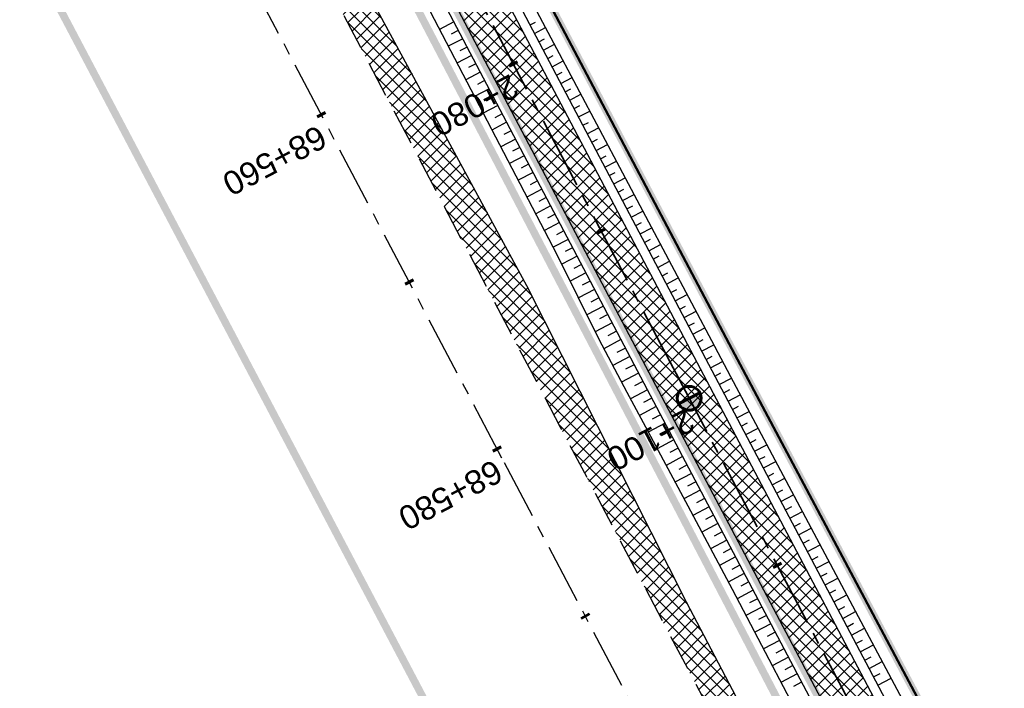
# Model space of a CAD drawing. Header units: metres. Extents: x 7529682 to 7533751, y 5721195 to 5727842.
# Tile 91 of 179: x 7530661 to 7530713, y 5725928 to 5725963. Entities that reach past the tile are written whole.
import ezdxf

# ---------------------------------------------------------------- set-up
doc = ezdxf.new("R2010")
doc.units = ezdxf.units.M
for name, pattern in [('817-dzialki-09-05-04$0$HIDDEN', [0.375, 0.25, -0.125]), ('ACAD_ISO05W100', [33, 24, -3, 0, -3, 0, -3]), ('CENTER', [50.8, 31.75, -6.35, 6.35, -6.35]), ('CENTER2', [28.575, 19.05, -3.175, 3.175, -3.175]), ('HIDDEN', [9.525, 6.35, -3.175])]:
    doc.linetypes.add(name, pattern=pattern)
for name, color, linetype in [('C-DROGI-SYTUACJA', 7, 'Continuous'), ('C-DROGI-SYTUACJA-ETYKIETY', 7, 'Continuous'), ('D-hatch-pobocza', 131, 'Continuous'), ('D-pobocza', 60, 'Continuous'), ('D-rowy', 160, 'Continuous'), ('D-skarpa', 2, 'Continuous'), ('D-skarpa-kreskowanie', 2, 'Continuous')]:
    doc.layers.add(name, color=color, linetype=linetype)
for name, color, linetype, lineweight, true_color in [('D-ewidencja-numery', 7, 'Continuous', 50, 0x40ff00), ('D-hatch-ciag-pieszo-rowerowy', 7, 'Continuous', 13, 0xff9f80), ('D-LR-etap-III', 7, '817-dzialki-09-05-04$0$HIDDEN', 50, 0x00008f)]:
    doc.layers.add(name, color=color, linetype=linetype, lineweight=lineweight, true_color=true_color)
for name, color, linetype, lineweight in [('D-krawędzie', 3, 'Continuous', 30), ('D-obrzeża', 2, 'Continuous', 30), ('D-oś', 10, 'CENTER', 30), ('D-pas-drogowy', 7, 'ACAD_ISO05W100', 50)]:
    doc.layers.add(name, color=color, linetype=linetype, lineweight=lineweight)
doc.layers.add('poprzeczki', color=7, linetype='Continuous', true_color=0x0000c7)
doc.styles.get("Standard").update_dxf_attribs({"font": 'arial.ttf'})
pattern_1 = [(45, (0, 0), (-0.33675960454, 0.33675960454), []), (135, (0, 0), (-0.33675960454, -0.33675960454), [])]

# ---------------------------------------------------------------- blocks, each defined once
blk = doc.blocks.new('AeccTickLine')
at = {"color": 0, "linetype": 'ByBlock', "lineweight": -2}
blk.add_line((0, 1), (0, -1), dxfattribs=at)
blk = doc.blocks.new('kilometraz')
at = {"linetype": 'ByBlock', "lineweight": -2}
blk.add_hatch(color=0, dxfattribs=at).paths.add_polyline_path([(0, -0.28125, 0.41421356), (0.28125, 0, 0.41421356), (0, 0.28125)])
at = {"color": 0, "linetype": 'ByBlock', "lineweight": -2}
blk.add_line((0, 0.28125), (0, -0.28125), dxfattribs=at)
blk.add_circle((0, 0), 0.28125, dxfattribs=at)

msp = doc.modelspace()

# ---------------------------------------------------------------- hatches: boundary and pattern name
at = {"layer": 'D-hatch-ciag-pieszo-rowerowy'}
h = msp.add_hatch(dxfattribs=at)
h.set_pattern_fill('ANSI37', color=256, scale=0.15, style=0)
h.set_pattern_definition(pattern_1)
h.paths.add_polyline_path([(7530664.91, 5726005.014, 0.00515), (7530662.075, 5726010.504), (7530653.608, 5726026.493, -0.00515), (7530650.772, 5726031.983), (7530649.253, 5726035.002), (7530648.136, 5726034.44), (7530649.656, 5726031.421, 0.00515), (7530652.491, 5726025.931), (7530660.958, 5726009.942, -0.00515), (7530663.794, 5726004.452), (7530666.938, 5725998.206), (7530691.541, 5725951.45), (7530692.657, 5725952.013), (7530668.046, 5725998.784)])
h.paths.add_polyline_path([(7530663.794, 5726004.452, 0.00515), (7530660.958, 5726009.942), (7530652.491, 5726025.931, -0.00515), (7530649.656, 5726031.421), (7530648.136, 5726034.44), (7530647.02, 5726033.878), (7530648.54, 5726030.859, 0.00515), (7530651.375, 5726025.369), (7530659.842, 5726009.38, -0.00515), (7530662.677, 5726003.89), (7530665.83, 5725997.628), (7530690.425, 5725950.887), (7530691.541, 5725951.45), (7530666.938, 5725998.206)])
h = msp.add_hatch(dxfattribs=at)
h.set_pattern_fill('ANSI37', color=256, scale=0.15, style=0)
h.set_pattern_definition(pattern_1)
h.paths.add_polyline_path([(7530714.412, 5725910.765), (7530696.206, 5725945.269), (7530692.657, 5725952.013), (7530691.541, 5725951.45), (7530695.1, 5725944.687), (7530713.306, 5725910.181), (7530731.225, 5725876.244), (7530749.941, 5725840.801), (7530759.629, 5725822.461), (7530760.738, 5725823.038), (7530751.046, 5725841.385), (7530732.331, 5725876.827)])
h.paths.add_polyline_path([(7530713.306, 5725910.181), (7530695.1, 5725944.687), (7530691.541, 5725951.45), (7530690.425, 5725950.887), (7530693.994, 5725944.104), (7530712.201, 5725909.598), (7530730.12, 5725875.66), (7530748.836, 5725840.217), (7530758.52, 5725821.884), (7530759.629, 5725822.461), (7530749.941, 5725840.801), (7530731.225, 5725876.244)])
at = {"layer": 'D-hatch-pobocza'}
h = msp.add_hatch(dxfattribs=at)
h.set_pattern_fill('ANSI37', color=256, scale=0.15, style=0)
h.set_pattern_definition(pattern_1)
h.paths.add_polyline_path([(7530720.98, 5725884.44), (7530708.37, 5725908.34), (7530695.8, 5725932.28), (7530687.36, 5725949.02), (7530675.51, 5725970.87), (7530663.29, 5725994.02), (7530649.63, 5726020.19), (7530635.9, 5726046.17), (7530600.685, 5726114.059), (7530599.743, 5726113.515), (7530641.555, 5726032.008), (7530660.961, 5725995.07), (7530689.128, 5725941.54), (7530707.336, 5725907.032), (7530725.256, 5725873.093), (7530743.97, 5725837.654), (7530770.527, 5725787.119), (7530787.864, 5725754.267), (7530809.813, 5725712.702), (7530812.028, 5725712.541), (7530798.84, 5725737.15), (7530787.35, 5725758.8), (7530776.05, 5725780.2), (7530760.43, 5725809.79), (7530749.22, 5725830.63), (7530733.52, 5725861.06)])

# ---------------------------------------------------------------- linework, layer by layer
at = {"layer": 'C-DROGI-SYTUACJA', "color": 10, "linetype": 'CENTER2', "lineweight": 35, "ltscale": 0.2}
msp.add_lwpolyline([(7530591.633, 5726152.643), (7530599.06, 5726136.869, -0.193566), (7530599.404, 5726130.909), (7530599.097, 5726129.998, 0.223174), (7530599.583, 5726125.774), (7530602.576, 5726120.93, -0.017191), (7530605.987, 5726114.962), (7530626.316, 5726076.364), (7530641.041, 5726048.532), (7530649.656, 5726031.421, 0.00515), (7530652.491, 5726025.931), (7530660.958, 5726009.942, -0.00515), (7530663.794, 5726004.452), (7530663.794, 5726004.452), (7530666.938, 5725998.206), (7530695.1, 5725944.687), (7530713.306, 5725910.181), (7530731.225, 5725876.244), (7530749.941, 5725840.801)], format="xyb", dxfattribs=at)
at = {"layer": 'D-ewidencja-numery', "color": 12, "ltscale": 15, "true_color": 0xc70000}
msp.add_lwpolyline([(7530604.239, 5726124.217), (7530605.847, 5726121.63), (7530608.972, 5726116.164), (7530618.114, 5726097.791), (7530651.213, 5726034.96), (7530670.244, 5725998.611), (7530698.075, 5725945.953), (7530716.506, 5725911.305), (7530735.223, 5725875.667), (7530752.504, 5725842.155)], dxfattribs=at)
at = {"layer": 'D-krawędzie', "linetype": 'HIDDEN', "ltscale": 0.3, "flags": 128}
msp.add_lwpolyline([(7530572.01, 5726166.06), (7530620.381, 5726072.761), (7530641.555, 5726032.008), (7530660.961, 5725995.07), (7530689.128, 5725941.54), (7530707.336, 5725907.032), (7530725.256, 5725873.093), (7530743.97, 5725837.654), (7530770.527, 5725787.119), (7530787.864, 5725754.267), (7530809.898, 5725712.542), (7530824.739, 5725684.389), (7530840.856, 5725653.693), (7530860.675, 5725616.154), (7530865.283, 5725607.394), (7530878.05, 5725583.08), (7530918.172, 5725507.178), (7530950.163, 5725446.305), (7530993.419, 5725364.265), (7531022.766, 5725308.719), (7531053.81, 5725249.872), (7531081.166, 5725197.875), (7531103.902, 5725154.541), (7531128.123, 5725108.448), (7531149.3, 5725068.25), (7531167.38, 5725033.767), (7531197.165, 5724976.988), (7531228.151, 5724918.034), (7531253.153, 5724870.491), (7531286.796, 5724806.654), (7531306.74, 5724768.665), (7531335.094, 5724714.652), (7531357.319, 5724672.439), (7531373.645, 5724641.454), (7531392.162, 5724605.999), (7531418.48, 5724555.853), (7531439.727, 5724515.582), (7531468.399, 5724461.077), (7531491.782, 5724416.528), (7531531.99, 5724339.833), (7531557.227, 5724291.659), (7531569.852, 5724267.577), (7531591.376, 5724226.548), (7531610.004, 5724191.103), (7531616.883, 5724177.999), (7531629.985, 5724153.025), (7531641.007, 5724132.022), (7531664.906, 5724087.617), (7531677.644, 5724064.786), (7531683.112, 5724054.988), (7531686.753, 5724048.18), (7531695.448, 5724031.697), (7531703.749, 5724015.917), (7531709.214, 5724005.514), (7531719.389, 5723986.147), (7531726.295, 5723973), (7531732.741, 5723960.736), (7531735.13, 5723956.19)], dxfattribs=at)
at = {"layer": 'D-LR-etap-III', "ltscale": 10, "flags": 128}
msp.add_lwpolyline([(7531750.474, 5723895.103, 0.4, 0.4, 0), (7531750.505, 5723895.13, 0.4, 0.4, 0), (7531682.71, 5724022.92, 0.4, 0.4, 0), (7531619.177, 5724147.204, 0.4, 0.4, 0), (7531592.309, 5724198.489, 0.4, 0.4, 0), (7531553.264, 5724272.919, 0.4, 0.4, 0), (7531504.02, 5724366.79, 0.4, 0.4, 0), (7531482.09, 5724407.62, 0.4, 0.4, 0), (7531412.35, 5724541.183, 0.4, 0.4, 0), (7531388.464, 5724586.93, 0.4, 0.4, 0), (7531345.12, 5724669.94, 0.4, 0.4, 0), (7531127.66, 5725081.67, 0.4, 0.4, 0), (7531059.253, 5725211.041, 0.4, 0.4, 0), (7531008.007, 5725307.954, 0.4, 0.4, 0), (7530964.182, 5725390.836, 0.4, 0.4, 0), (7530914.557, 5725484.684, 0.4, 0.4, 0), (7530865.243, 5725577.494, 0.4, 0.4, 0), (7530840.085, 5725624.059, 0.4, 0.4, 0), (7530802.56, 5725694.925, 0.4, 0.4, 0), (7530755.54, 5725787.51, 0.4, 0.4, 0), (7530708.718, 5725876.303, 0.4, 0.4, 0), (7530695.12, 5725902.09, 0.4, 0.4, 0), (7530642.914, 5726001.078, 0.4, 0.4, 0), (7530634.935, 5726016.147, 0.4, 0.4, 0), (7530610.82, 5726061.93, 0.4, 0.4, 0), (7530610.82, 5726061.93, 0.4, 0.4, 0), (7530607.21, 5726063.51, 0.4, 0.4, 0), (7530597.42, 5726080.68, 0.4, 0.4, 0), (7530591.16, 5726088.44, 0.4, 0.4, 0), (7530581.28, 5726107.21, 0.4, 0.4, 0), (7530571.29, 5726130.56, 0.4, 0.4, 0), (7530549.555, 5726171.527, 0.4, 0.4, 0), (7530531.014, 5726206.474, 0.4, 0.4, 0), (7530516.461, 5726236.017, 0.4, 0.4, 0), (7530500.799, 5726266.141, 0.4, 0.4, 0), (7530491.35, 5726283.94, 0.4, 0.4, 0), (7530482.4, 5726303.41, 0.4, 0.4, 0), (7530482.4, 5726303.41, 0.4, 0.4, 0), (7530450.41, 5726357.28, 0.4, 0.4, 0), (7530397.759, 5726458.5, 0.4, 0.4, 0), (7530334.708, 5726583.665, 0.4, 0.4, 0), (7530303.939, 5726645.168, 0.4, 0.4, 0), (7530300.51, 5726651.778, 0.4, 0.4, 0), (7530289.214, 5726671.967, 0.4, 0.4, 0), (7530281.54, 5726685.57, 0.4, 0.4, 0), (7530261.371, 5726724.163, 0.4, 0.4, 0), (7530254.03, 5726738.21, 0.4, 0.4, 0), (7530197.22, 5726845.06, 0.4, 0.4, 0), (7530194.71, 5726849.15, 0.4, 0.4, 0), (7530195.92, 5726850.75, 0.4, 0.4, 0), (7530170.547, 5726892.961, 0.4, 0.4, 0), (7530143.175, 5726945.066, 0.4, 0.4, 0), (7530105.06, 5727018.32, 0.4, 0.4, 0), (7530100.06, 5727027.16, 0.4, 0.4, 0), (7530062.319, 5727099.625, 0.4, 0.4, 0), (7530015.379, 5727189.42, 0.4, 0.4, 0), (7529983.208, 5727250.207, 0.4, 0.4, 0), (7529953.284, 5727306.747, 0.4, 0.4, 0), (7529900.671, 5727406.159, 0.4, 0.4, 0), (7529890.63, 5727425.131, 0.4, 0.4, 0), (7529875.155, 5727454.426, 0.4, 0.4, 0), (7529857.56, 5727487.787, 0.4, 0.4, 0), (7529835.194, 5727530.193, 0.4, 0.4, 0), (7529811.741, 5727574.662, 0.4, 0.4, 0), (7529792.102, 5727611.923, 0.4, 0.4, 0), (7529768.066, 5727657.47, 0.4, 0.4, 0), (7529755.211, 5727682.131, 0.4, 0.4, 0), (7529753.31, 5727681.13, 0.4, 0.4, 0), (7529739.21, 5727707.77, 0.4, 0.4, 0), (7529735.395, 5727711.252, 0.4, 0.4, 0), (7529725.42, 5727730.2, 0.4, 0.4, 0), (7529723.55, 5727729.88, 0.4, 0.4, 0), (7529695.567, 5727782.932, 0.4, 0.4, 0), (7529717.68, 5727794.024, 0.4, 0.4, 0), (7529736.275, 5727758.647, 0.4, 0.4, 0), (7529736.275, 5727758.647, 0.4, 0.4, 0), (7529744.511, 5727750.406, 0.4, 0.4, 0), (7529744.511, 5727750.406, 0.4, 0.4, 0), (7529750.283, 5727738.55, 0.4, 0.4, 0), (7529777.109, 5727687.569, 0.4, 0.4, 0), (7529796.515, 5727651.33, 0.4, 0.4, 0), (7529814.938, 5727616.793, 0.4, 0.4, 0), (7529839.007, 5727572.304, 0.4, 0.4, 0), (7529860.618, 5727532.509, 0.4, 0.4, 0), (7529882.349, 5727491.504, 0.4, 0.4, 0), (7529904.865, 5727449.096, 0.4, 0.4, 0), (7529920.747, 5727418.885, 0.4, 0.4, 0), (7529946.677, 5727368.547, 0.4, 0.4, 0), (7529972.025, 5727320.573, 0.4, 0.4, 0), (7529987.74, 5727290.153, 0.4, 0.4, 0), (7529996.497, 5727273.662, 0.4, 0.4, 0), (7530017.541, 5727234.203, 0.4, 0.4, 0), (7530033.054, 5727204.864, 0.4, 0.4, 0), (7530051.623, 5727170.223, 0.4, 0.4, 0), (7530069.277, 5727137.016, 0.4, 0.4, 0), (7530089.385, 5727097.534, 0.4, 0.4, 0), (7530109.713, 5727060.747, 0.4, 0.4, 0), (7530136.77, 5727011.64, 0.4, 0.4, 0), (7530162.447, 5726962.744, 0.4, 0.4, 0), (7530187.674, 5726916.992, 0.4, 0.4, 0), (7530207.821, 5726879.335, 0.4, 0.4, 0), (7530230.626, 5726834.519, 0.4, 0.4, 0), (7530262.288, 5726776.618, 0.4, 0.4, 0), (7530277.51, 5726760.213, 0.4, 0.4, 0), (7530286.037, 5726744.107, 0.4, 0.4, 0), (7530288.097, 5726735.884, 0.4, 0.4, 0), (7530290.394, 5726725.047, 0.4, 0.4, 0), (7530296.177, 5726713.583, 0.4, 0.4, 0), (7530302.726, 5726701.182, 0.4, 0.4, 0), (7530325.685, 5726657.466, 0.4, 0.4, 0), (7530343.244, 5726623.649, 0.4, 0.4, 0), (7530360.23, 5726591.747, 0.4, 0.4, 0), (7530383.209, 5726548.059, 0.4, 0.4, 0), (7530406.018, 5726503.606, 0.4, 0.4, 0), (7530427.465, 5726462.62, 0.4, 0.4, 0), (7530447.928, 5726424.388, 0.4, 0.4, 0), (7530471.127, 5726379.921, 0.4, 0.4, 0), (7530490.501, 5726343.033, 0.4, 0.4, 0), (7530509.499, 5726306.733, 0.4, 0.4, 0), (7530529.89, 5726267.244, 0.4, 0.4, 0), (7530543.852, 5726238.99, 0.4, 0.4, 0), (7530554.809, 5726218.944, 0.4, 0.4, 0), (7530559.027, 5726212.223, 0.4, 0.4, 0), (7530563.061, 5726206.41, 0.4, 0.4, 0), (7530566.934, 5726200.464, 0.4, 0.4, 0), (7530569.771, 5726194.902, 0.4, 0.4, 0), (7530571.473, 5726191.282, 0.4, 0.4, 0), (7530572.839, 5726188.025, 0.4, 0.4, 0), (7530575.295, 5726182.035, 0.4, 0.4, 0), (7530579.737, 5726173.306, 0.4, 0.4, 0), (7530583.3, 5726167.41, 0.4, 0.4, 0), (7530593.4, 5726163.33, 0.4, 0.4, 0), (7530598.618, 5726155.264, 0.4, 0.4, 0), (7530608.258, 5726140.497, 0.4, 0.4, 0), (7530603.27, 5726136.83, 0.4, 0.4, 0), (7530606.53, 5726131.84, 0.4, 0.4, 0), (7530604.239, 5726124.217, 0.4, 0.4, 0), (7530605.847, 5726121.63, 0.4, 0.4, 0), (7530608.972, 5726116.164, 0.4, 0.4, 0), (7530618.114, 5726097.791, 0.4, 0.4, 0), (7530651.213, 5726034.96, 0.4, 0.4, 0), (7530670.244, 5725998.611, 0.4, 0.4, 0), (7530698.075, 5725945.953, 0.4, 0.4, 0), (7530716.506, 5725911.305, 0.4, 0.4, 0), (7530735.223, 5725875.667, 0.4, 0.4, 0), (7530752.504, 5725842.155, 0.4, 0.4, 0), (7530778.311, 5725793.501, 0.4, 0.4, 0), (7530797.5, 5725756.382, 0.4, 0.4, 0), (7530812.519, 5725728.289, 0.4, 0.4, 0), (7530820.039, 5725713.16, 0.4, 0.4, 0), (7530822.422, 5725710.194, 0.4, 0.4, 0), (7530833.155, 5725688.801, 0.4, 0.4, 0), (7530849.629, 5725656.159, 0.4, 0.4, 0), (7530867.983, 5725621.964, 0.4, 0.4, 0), (7530872.63, 5725612.888, 0.4, 0.4, 0), (7530880.354, 5725597.595, 0.4, 0.4, 0), (7530883.839, 5725593.389, 0.4, 0.4, 0), (7530891.782, 5725587.763, 0.4, 0.4, 0), (7530895.039, 5725584.281, 0.4, 0.4, 0), (7530897.034, 5725580.941, 0.4, 0.4, 0), (7530900.952, 5725579.946, 0.4, 0.4, 0), (7530904.81, 5725571.977, 0.4, 0.4, 0), (7530903.682, 5725568.566, 0.4, 0.4, 0), (7530908.901, 5725558.845, 0.4, 0.4, 0), (7530910.252, 5725545.672, 0.4, 0.4, 0), (7530912.873, 5725538.646, 0.4, 0.4, 0), (7530945.278, 5725478.464, 0.4, 0.4, 0), (7530959.692, 5725450.246, 0.4, 0.4, 0), (7531002.827, 5725368.192, 0.4, 0.4, 0), (7531044.704, 5725290.314, 0.4, 0.4, 0), (7531064.099, 5725253.213, 0.4, 0.4, 0), (7531083.01, 5725216.678, 0.4, 0.4, 0), (7531113.013, 5725158.466, 0.4, 0.4, 0), (7531137.364, 5725113.071, 0.4, 0.4, 0), (7531150.831, 5725086.712, 0.4, 0.4, 0), (7531159.746, 5725076.641, 0.4, 0.4, 0), (7531166.31, 5725074.58, 0.4, 0.4, 0), (7531172.29, 5725062.58, 0.4, 0.4, 0), (7531170.59, 5725055.606, 0.4, 0.4, 0), (7531173.733, 5725044.081, 0.4, 0.4, 0), (7531215.342, 5724964.86, 0.4, 0.4, 0), (7531238.054, 5724921.685, 0.4, 0.4, 0), (7531262.39, 5724875.283, 0.4, 0.4, 0), (7531295.587, 5724811.266, 0.4, 0.4, 0), (7531348.488, 5724712.363, 0.4, 0.4, 0), (7531363.741, 5724682.684, 0.4, 0.4, 0), (7531366.987, 5724675.865, 0.4, 0.4, 0), (7531382.541, 5724646.111, 0.4, 0.4, 0), (7531401.299, 5724610.875, 0.4, 0.4, 0), (7531428.965, 5724558.862, 0.4, 0.4, 0), (7531449.111, 5724520.398, 0.4, 0.4, 0), (7531477.293, 5724465.831, 0.4, 0.4, 0), (7531500.996, 5724421.113, 0.4, 0.4, 0), (7531512.122, 5724400.549, 0.4, 0.4, 0), (7531513.782, 5724396.757, 0.4, 0.4, 0), (7531526.32, 5724379.39, 0.4, 0.4, 0), (7531566.784, 5724302.736, 0.4, 0.4, 0), (7531612.277, 5724225.61, 0.4, 0.4, 0), (7531620.493, 5724210.548, 0.4, 0.4, 0), (7531631.578, 5724196.258, 0.4, 0.4, 0), (7531653.484, 5724152.434, 0.4, 0.4, 0), (7531661.151, 5724128.494, 0.4, 0.4, 0), (7531673.881, 5724101.186, 0.4, 0.4, 0), (7531684.691, 5724081.184, 0.4, 0.4, 0), (7531699.212, 5724051.17, 0.4, 0.4, 0), (7531704.034, 5724040.584, 0.4, 0.4, 0), (7531704.034, 5724040.584, 0.4, 0.4, 0), (7531703.913, 5724037.17, 0.4, 0.4, 0), (7531736.42, 5723969.232, 0.4, 0.4, 0), (7531738.285, 5723967.699, 0.4, 0.4, 0), (7531742.181, 5723962.346, 0.4, 0.4, 0), (7531744.286, 5723958.616, 0.4, 0.4, 0), (7531755.393, 5723944.193, 0.4, 0.4, 0), (7531758.69, 5723936.76, 0.4, 0.4, 0), (7531780.08, 5723929.25, 0.4, 0.4, 0), (7531792.612, 5723906.338, 0.4, 0.4, 0), (7531792.612, 5723906.338, 0.4, 0.4, 0), (7531756.962, 5723883.055, 0.4, 0.4, 0), (7531750.46, 5723895.13, 0.4, 0.4, 0), (7531750.46, 5723895.13, 0, 0, 0)], format="xyseb", dxfattribs=at)
at = {"layer": 'D-obrzeża'}
for points in [[(7530816.72, 5725716.019), (7530808.345, 5725732.528, 0.004099), (7530806.084, 5725736.896), (7530794.941, 5725757.997), (7530777.714, 5725790.903), (7530751.046, 5725841.385), (7530732.331, 5725876.827), (7530714.412, 5725910.765), (7530696.206, 5725945.269), (7530668.046, 5725998.784), (7530664.91, 5726005.014, 0.00515), (7530662.075, 5726010.504), (7530653.608, 5726026.493, -0.00515), (7530650.772, 5726031.983), (7530642.155, 5726049.099), (7530627.426, 5726076.939), (7530607.073, 5726115.582, 0.017191), (7530603.662, 5726121.551), (7530600.461, 5726126.731, -0.223174), (7530600.17, 5726129.266), (7530602.624, 5726136.556), (7530601.532, 5726138.658)], [(7530597.423, 5726127.912, 0.123992), (7530598.087, 5726125.817), (7530601.49, 5726120.31, -0.017191), (7530604.901, 5726114.341), (7530625.206, 5726075.789), (7530639.927, 5726047.965), (7530648.54, 5726030.859, 0.00515), (7530651.375, 5726025.369), (7530659.842, 5726009.38, -0.00515), (7530662.677, 5726003.89), (7530665.83, 5725997.628), (7530693.994, 5725944.104), (7530712.201, 5725909.598), (7530730.12, 5725875.66), (7530748.836, 5725840.217), (7530775.501, 5725789.739), (7530792.729, 5725756.833), (7530803.873, 5725735.729, -0.004099), (7530806.134, 5725731.361), (7530819.007, 5725705.983)]]:
    msp.add_lwpolyline(points, format="xyb", dxfattribs=at)
at = {"layer": 'D-oś', "ltscale": 0.1}
msp.add_lwpolyline([(7530915.075, 5725505.546), (7530874.954, 5725581.449), (7530862.185, 5725605.765), (7530857.579, 5725614.523), (7530837.759, 5725652.063), (7530821.642, 5725682.76), (7530806.803, 5725710.907), (7530784.769, 5725752.633), (7530767.43, 5725785.489), (7530740.873, 5725836.023), (7530722.161, 5725871.458), (7530704.24, 5725905.399), (7530686.032, 5725939.909), (7530657.862, 5725993.442), (7530638.453, 5726030.387), (7530594.845, 5726110.895), (7530594.845, 5726110.895), (7530594.845, 5726110.895), (7530540.21, 5726214.45)], dxfattribs=at)
at = {"layer": 'D-pas-drogowy', "ltscale": 0.2, "flags": 128}
msp.add_lwpolyline([(7531633.019, 5724182.834, 0.4, 0.4, 0), (7531617.559, 5724211.608, 0.4, 0.4, 0), (7531566.784, 5724302.736, 0.4, 0.4, 0), (7531538.419, 5724356.47, 0.4, 0.4, 0), (7531526.32, 5724379.39, 0.4, 0.4, 0), (7531516.102, 5724393.607, 0.4, 0.4, 0.001485), (7531513.78, 5724396.838, 0.4, 0.4, 0), (7531501.87, 5724413.41, 0.4, 0.4, 0), (7531474.926, 5724464.508, 0.4, 0.4, 0), (7531446.2, 5724518.992, 0.4, 0.4, 0), (7531424.962, 5724559.262, 0.4, 0.4, 0), (7531398.444, 5724609.566, 0.4, 0.4, 0), (7531379.647, 5724645.216, 0.4, 0.4, 0), (7531365.23, 5724672.56, 0.4, 0.4, 0), (7531341.306, 5724717.915, 0.4, 0.4, 0), (7531312.9, 5724771.789, 0.4, 0.4, 0), (7531292.591, 5724810.307, 0.4, 0.4, 0), (7531259.392, 5724873.271, 0.4, 0.4, 0), (7531233.74, 5724921.923, 0.4, 0.4, 0), (7531203.073, 5724980.092, 0.4, 0.4, 0), (7531173.471, 5725036.225, 0.4, 0.4, 0), (7531168.27, 5725046.09, 0.4, 0.4, 0), (7531172.29, 5725062.58, 0.4, 0.4, 0), (7531166.31, 5725074.58, 0.4, 0.4, 0), (7531150.32, 5725079.6, 0.4, 0.4, 0), (7531141.5, 5725096.43, 0.4, 0.4, 0), (7531109.312, 5725157.814, 0.4, 0.4, 0), (7531086.641, 5725201.048, 0.4, 0.4, 0), (7531059.198, 5725253.384, 0.4, 0.4, 0), (7531028.207, 5725312.489, 0.4, 0.4, 0), (7530999.105, 5725367.99, 0.4, 0.4, 0), (7530956.248, 5725449.725, 0.4, 0.4, 0), (7530924.398, 5725510.464, 0.4, 0.4, 0), (7530897.51, 5725561.74, 0.4, 0.4, 0), (7530894.46, 5725566.14, 0.4, 0.4, 0), (7530892.16, 5725570.49, 0.4, 0.4, 0), (7530869.363, 5725613.307, 0.4, 0.4, 0), (7530861.694, 5725627.705, 0.4, 0.4, 0), (7530852.74, 5725644.52, 0.4, 0.4, 0), (7530831.51, 5725684.2, 0.4, 0.4, 0), (7530811.13, 5725722.52, 0.4, 0.4, 0), (7530792.348, 5725757.941, 0.4, 0.4, 0), (7530768.03, 5725803.8, 0.4, 0.4, 0), (7530748.769, 5725840.179, 0.4, 0.4, 0), (7530727.7, 5725879.97, 0.4, 0.4, 0), (7530712.098, 5725909.545, 0.4, 0.4, 0), (7530693.644, 5725944.645, 0.4, 0.4, 0), (7530665.702, 5725997.539, 0.4, 0.4, 0), (7530641.76, 5726042.88, 0.4, 0.4, 0), (7530616.5, 5726091.48, 0.4, 0.4, 0), (7530604.628, 5726114.32, 0.4, 0.4, -0.007763), (7530602.5, 5726118.43, 0.4, 0.4, 0), (7530603.992, 5726123.395, 0.4, 0.4, 0), (7530606.53, 5726131.84, 0.4, 0.4, 0), (7530603.27, 5726136.83, 0.4, 0.4, 0), (7530593.776, 5726151.369, 0.4, 0.4, 0), (7530590.203, 5726156.84, 0.4, 0.4, 0), (7530583.3, 5726167.41, 0.4, 0.4, 0), (7530580.578, 5726170.428, 0.4, 0.4, 0), (7530575.85, 5726175.67, 0.4, 0.4, 0), (7530569.01, 5726186.66, 0.4, 0.4, 0), (7530562.555, 5726199.189, 0.4, 0.4, 0), (7530555.67, 5726211.39, 0.4, 0.4, 0), (7530548.29, 5726224.23, 0.4, 0.4, 0), (7530540.58, 5726237.71, 0.4, 0.4, 0), (7530532.68, 5726252.65, 0.4, 0.4, 0), (7530524.06, 5726269.35, 0.4, 0.4, 0), (7530502.82, 5726309.91, 0.4, 0.4, 0), (7530488.83, 5726336.63, 0.4, 0.4, 0), (7530466.03, 5726380.16, 0.4, 0.4, 0), (7530438.47, 5726432.77, 0.4, 0.4, 0), (7530424.53, 5726459.09, 0.4, 0.4, 0), (7530401.63, 5726502.97, 0.4, 0.4, 0), (7530383.38, 5726538.06, 0.4, 0.4, 0), (7530353.97, 5726593.52, 0.4, 0.4, 0), (7530338.47, 5726622.74, 0.4, 0.4, 0), (7530322.01, 5726653.88, 0.4, 0.4, 0), (7530297.54, 5726700.33, 0.4, 0.4, 0), (7530287.38, 5726719.6, 0.4, 0.4, 0), (7530285.95, 5726722.316, 0.4, 0.4, 0), (7530280.26, 5726733.12, 0.4, 0.4, 0), (7530266.73, 5726758.74, 0.4, 0.4, 0), (7530260.42, 5726770.47, 0.4, 0.4, 0), (7530253.25, 5726783.82, 0.4, 0.4, 0), (7530244.95, 5726799.33, 0.4, 0.4, 0), (7530239.39, 5726808.49, 0.4, 0.4, 0), (7530238.29, 5726807.9, 0.4, 0.4, 0), (7530218.11, 5726850.67, 0.4, 0.4, 0), (7530175.907, 5726928.168, 0.4, 0.4, 0), (7530096.68, 5727076.15, 0.4, 0.4, 0), (7530094.68, 5727079.89, 0.4, 0.4, 0), (7530064.597, 5727135.523, 0.4, 0.4, 0), (7530046.731, 5727168.892, 0.4, 0.4, 0), (7530025.803, 5727208.461, 0.4, 0.4, 0), (7530012.847, 5727232.979, 0.4, 0.4, 0), (7529994.15, 5727268.45, 0.4, 0.4, 0), (7529981.671, 5727291.93, 0.4, 0.4, 0), (7529949.89, 5727351.73, 0.4, 0.4, 0), (7529924.75, 5727399.03, 0.4, 0.4, 0), (7529915.516, 5727417.1, 0.4, 0.4, 0), (7529885.83, 5727475.19, 0.4, 0.4, 0), (7529862.56, 5727519.97, 0.4, 0.4, 0), (7529852.985, 5727538.191, 0.4, 0.4, 0), (7529836.513, 5727569.511, 0.4, 0.4, 0), (7529815.369, 5727609.141, 0.4, 0.4, 0), (7529792.795, 5727651.247, 0.4, 0.4, 0), (7529774.199, 5727685.858, 0.4, 0.4, 0), (7529746.966, 5727736.059, 0.4, 0.4, 0), (7529733.92, 5727757.62, 0.4, 0.4, 0), (7529708.607, 5727806.389, 0.4, 0.4, 0), (7529688.492, 5727796.345, 0.4, 0.4, 0), (7529723.55, 5727729.88, 0.4, 0.4, 0), (7529725.42, 5727730.2, 0.4, 0.4, 0), (7529735.38, 5727711.28, 0.4, 0.4, 0), (7529739.21, 5727707.77, 0.4, 0.4, 0), (7529753.31, 5727681.13, 0.4, 0.4, 0), (7529755.178, 5727682.114, 0.4, 0.4, 0), (7529792.102, 5727611.923, 0.4, 0.4, 0), (7529811.741, 5727574.662, 0.4, 0.4, 0), (7529835.194, 5727530.193, 0.4, 0.4, 0), (7529857.56, 5727487.787, 0.4, 0.4, 0), (7529875.155, 5727454.426, 0.4, 0.4, 0), (7529890.63, 5727425.131, 0.4, 0.4, 0), (7529900.671, 5727406.159, 0.4, 0.4, 0), (7529953.284, 5727306.747, 0.4, 0.4, 0), (7529983.208, 5727250.207, 0.4, 0.4, 0), (7530015.379, 5727189.42, 0.4, 0.4, 0), (7530062.319, 5727099.625, 0.4, 0.4, 0), (7530100.06, 5727027.16, 0.4, 0.4, 0), (7530105.06, 5727018.32, 0.4, 0.4, 0), (7530143.175, 5726945.066, 0.4, 0.4, 0), (7530170.547, 5726892.961, 0.4, 0.4, 0), (7530195.92, 5726850.75, 0.4, 0.4, 0), (7530194.71, 5726849.15, 0.4, 0.4, 0), (7530197.22, 5726845.06, 0.4, 0.4, 0), (7530254.03, 5726738.21, 0.4, 0.4, 0), (7530261.371, 5726724.163, 0.4, 0.4, 0), (7530281.54, 5726685.57, 0.4, 0.4, 0), (7530289.214, 5726671.967, 0.4, 0.4, 0), (7530300.51, 5726651.778, 0.4, 0.4, 0), (7530303.939, 5726645.168, 0.4, 0.4, 0), (7530334.708, 5726583.665, 0.4, 0.4, 0), (7530397.759, 5726458.5, 0.4, 0.4, 0), (7530450.41, 5726357.28, 0.4, 0.4, 0), (7530482.4, 5726303.41, 0.4, 0.4, 0), (7530483.688, 5726301.003, 0.4, 0.4, 0), (7530491.35, 5726283.94, 0.4, 0.4, 0), (7530512.67, 5726243.78, 0.4, 0.4, 0), (7530529.43, 5726209.46, 0.4, 0.4, 0), (7530571.29, 5726130.56, 0.4, 0.4, 0), (7530581.28, 5726107.21, 0.4, 0.4, 0), (7530591.16, 5726088.44, 0.4, 0.4, 0), (7530597.42, 5726080.68, 0.4, 0.4, 0), (7530607.21, 5726063.51, 0.4, 0.4, 0), (7530610.82, 5726061.93, 0.4, 0.4, 0), (7530634.935, 5726016.147, 0.4, 0.4, 0), (7530642.914, 5726001.078, 0.4, 0.4, 0), (7530695.12, 5725902.09, 0.4, 0.4, 0), (7530708.718, 5725876.303, 0.4, 0.4, 0), (7530755.54, 5725787.51, 0.4, 0.4, 0), (7530802.56, 5725694.925, 0.4, 0.4, 0), (7530840.085, 5725624.059, 0.4, 0.4, 0), (7530865.243, 5725577.494, 0.4, 0.4, 0), (7530914.557, 5725484.684, 0.4, 0.4, 0), (7530964.182, 5725390.836, 0.4, 0.4, 0), (7531008.007, 5725307.954, 0.4, 0.4, 0), (7531059.253, 5725211.041, 0.4, 0.4, 0), (7531127.66, 5725081.67, 0.4, 0.4, 0), (7531345.12, 5724669.94, 0.4, 0.4, 0), (7531388.464, 5724586.93, 0.4, 0.4, 0), (7531412.35, 5724541.183, 0.4, 0.4, 0), (7531482.09, 5724407.62, 0.4, 0.4, 0), (7531504.02, 5724366.79, 0.4, 0.4, 0), (7531519.374, 5724337.52, 0.4, 0.4, 0), (7531563.749, 5724252.932, 0.4, 0.4, 0), (7531602.175, 5724179.681, 0.4, 0.4, 0), (7531619.177, 5724147.204, 0.4, 0.4, 0), (7531625.038, 5724135.635, 0.4, 0.4, 0), (7531656.796, 5724073.316, 0.4, 0.4, 0), (7531675.12, 5724037.36, 0.4, 0.4, 0), (7531682.71, 5724022.92, 0.4, 0.4, 0), (7531705.565, 5723979.811, 0.4, 0.4, 0), (7531736.606, 5723921.262, 0.4, 0.4, 0), (7531750.46, 5723895.13, 0.4, 0.4, 0), (7531740.77, 5723886.56, 0.4, 0.4, 0), (7531732.86, 5723885, 0.4, 0.4, 0), (7531722.18, 5723887.77, 0.4, 0.4, 0), (7531729.87, 5723862.17, 0.4, 0.4, 0), (7531742.92, 5723861.93, 0.4, 0.4, 0), (7531763.71, 5723859.52, 0.4, 0.4, 0), (7531768.42, 5723854.12, 0.4, 0.4, 0), (7531787.42, 5723817.97, 0.4, 0.4, 0), (7531795.57, 5723809.82, 0.4, 0.4, 0), (7531816.347, 5723819.85, 0.4, 0.4, 0), (7531816.347, 5723819.85, 0.4, 0.4, 0), (7531805.06, 5723843.23, 0.4, 0.4, 0), (7531803.61, 5723886.23, 0.4, 0.4, 0), (7531803.61, 5723886.23, 0.4, 0.4, 0), (7531780.08, 5723929.25, 0.4, 0.4, 0), (7531758.69, 5723936.76, 0.4, 0.4, 0), (7531749.359, 5723946.412, 0.4, 0.4, 0), (7531742.71, 5723953.29, 0.4, 0.4, 0), (7531735.177, 5723967.878, 0.4, 0.4, 0), (7531722.37, 5723992.68, 0.4, 0.4, 0), (7531705.042, 5724030.886, 0.4, 0.4, 0), (7531699.47, 5724043.17, 0.4, 0.4, 0), (7531692.69, 5724058.11, 0.4, 0.4, 0), (7531679.672, 5724084.017, 0.4, 0.4, 0), (7531674.55, 5724094.21, 0.4, 0.4, 0), (7531666.633, 5724114.003, 0.4, 0.4, 0), (7531649, 5724153.82, 0.4, 0.4, 0), (7531641.49, 5724149.34, 0.4, 0.4, 0), (7531626.04, 5724179.34, 0.4, 0.4, 0), (7531633.03, 5724182.84, 0, 0, 0)], format="xyseb", dxfattribs=at)
at = {"layer": 'D-pobocza'}
for points in [[(7530817.069, 5725716.434), (7530808.787, 5725732.762, 0.004099), (7530806.526, 5725737.13), (7530795.384, 5725758.23), (7530778.156, 5725791.136), (7530751.489, 5725841.618), (7530732.773, 5725877.061), (7530714.854, 5725910.998), (7530696.648, 5725945.502), (7530668.49, 5725999.015), (7530665.357, 5726005.239, 0.00515), (7530662.521, 5726010.729), (7530654.054, 5726026.718, -0.00515), (7530651.219, 5726032.208), (7530642.601, 5726049.326), (7530627.87, 5726077.169), (7530607.515, 5726115.815, 0.017191), (7530604.087, 5726121.814), (7530600.886, 5726126.994, -0.095206), (7530600.551, 5726127.876)], [(7530602.007, 5726118.49, -0.012618), (7530604.459, 5726114.108), (7530624.762, 5726075.559), (7530639.482, 5726047.738), (7530648.093, 5726030.634, 0.00515), (7530650.928, 5726025.144), (7530659.395, 5726009.155, -0.00515), (7530662.231, 5726003.665), (7530665.386, 5725997.397), (7530693.552, 5725943.871), (7530711.758, 5725909.365), (7530729.678, 5725875.427), (7530748.394, 5725839.984), (7530775.058, 5725789.507), (7530792.286, 5725756.601), (7530803.431, 5725735.496, -0.004099), (7530805.692, 5725731.127), (7530814.621, 5725713.526)]]:
    msp.add_lwpolyline(points, format="xyb", dxfattribs=at)
msp.add_lwpolyline([(7530798.84, 5725737.15), (7530787.35, 5725758.8), (7530776.05, 5725780.2), (7530760.43, 5725809.79), (7530749.22, 5725830.63), (7530733.52, 5725861.06), (7530720.98, 5725884.44), (7530708.37, 5725908.34), (7530695.8, 5725932.28), (7530687.36, 5725949.02), (7530675.51, 5725970.87), (7530663.29, 5725994.02), (7530649.63, 5726020.19), (7530635.9, 5726046.17), (7530600.685, 5726114.059), (7530599.743, 5726113.515)], dxfattribs=at)
at = {"layer": 'D-rowy', "linetype": 'HIDDEN', "ltscale": 0.1, "const_width": 0.4, "flags": 128}
msp.add_lwpolyline([(7530741.879, 5725849.304), (7530727.419, 5725876.297), (7530718.298, 5725893.381), (7530703.13, 5725922.342), (7530687.044, 5725953.183), (7530665.695, 5725994.035), (7530637.776, 5726046.651), (7530624.725, 5726071.229)], dxfattribs=at)
at = {"layer": 'D-skarpa', "linetype": 'Continuous'}
msp.add_lwpolyline([(7530663.283, 5725999.384), (7530664.495, 5725996.976), (7530665.588, 5725994.892), (7530670.211, 5725986.025), (7530672.598, 5725981.631), (7530677.441, 5725972.879), (7530679.717, 5725968.427), (7530682, 5725963.978), (7530688.951, 5725950.686), (7530691.165, 5725946.201), (7530692.654, 5725943.4), (7530693.517, 5725941.785), (7530695.874, 5725937.376), (7530698.226, 5725932.963), (7530702.868, 5725924.106)], dxfattribs=at)
msp.add_lwpolyline([(7530669.056, 5725999.273), (7530670.097, 5725997.265), (7530676.997, 5725983.946), (7530679.329, 5725979.523), (7530686.426, 5725966.307), (7530688.77, 5725961.891), (7530697.287, 5725945.837), (7530698.144, 5725944.227), (7530715.608, 5725911.396), (7530716.93, 5725908.913), (7530719.27, 5725904.494), (7530721.6, 5725900.07), (7530723.966, 5725895.666), (7530726.301, 5725891.244), (7530728.579, 5725886.793), (7530730.652, 5725882.909, -0.007251), (7530733.053, 5725878.31), (7530733.491, 5725877.44), (7530735.487, 5725873.478), (7530739.985, 5725864.545, -0.009506), (7530747.045, 5725851.31)], format="xyb", dxfattribs=at)
at = {"layer": 'D-skarpa-kreskowanie', "linetype": 'Continuous'}
for p, q in [((7530683.492, 5725962.989, 107.401), (7530682.728, 5725962.587, 106.825)), ((7530683.725, 5725962.546, 107.402), (7530683.342, 5725962.345, 107.114)), ((7530687.531, 5725962.83, 107.538), (7530687.82, 5725962.982, 107.319)), ((7530687.763, 5725962.387, 107.539), (7530688.345, 5725962.693, 107.101)), ((7530683.958, 5725962.104, 107.404), (7530683.191, 5725961.7, 106.827)), ((7530687.996, 5725961.945, 107.541), (7530688.288, 5725962.098, 107.321)), ((7530684.19, 5725961.661, 107.406), (7530683.807, 5725961.459, 107.117)), ((7530688.229, 5725961.502, 107.543), (7530688.813, 5725961.81, 107.102)), ((7530684.423, 5725961.219, 107.407), (7530683.655, 5725960.814, 106.828)), ((7530688.462, 5725961.06, 107.544), (7530688.755, 5725961.214, 107.324)), ((7530688.695, 5725960.617, 107.546), (7530689.282, 5725960.926, 107.103)), ((7530684.656, 5725960.776, 107.409), (7530684.271, 5725960.574, 107.119)), ((7530684.889, 5725960.334, 107.411), (7530684.118, 5725959.928, 106.83)), ((7530685.122, 5725959.891, 107.412), (7530684.736, 5725959.688, 107.122)), ((7530688.928, 5725960.175, 107.548), (7530689.222, 5725960.33, 107.326)), ((7530689.16, 5725959.732, 107.549), (7530689.751, 5725960.043, 107.105)), ((7530685.355, 5725959.449, 107.414), (7530684.581, 5725959.042, 106.832)), ((7530689.393, 5725959.29, 107.551), (7530689.689, 5725959.446, 107.328)), ((7530685.587, 5725959.006, 107.416), (7530685.2, 5725958.803, 107.124)), ((7530689.626, 5725958.847, 107.553), (7530690.219, 5725959.16, 107.106)), ((7530685.82, 5725958.564, 107.417), (7530685.045, 5725958.156, 106.833)), ((7530689.859, 5725958.405, 107.554), (7530690.156, 5725958.561, 107.33)), ((7530686.053, 5725958.121, 107.419), (7530685.665, 5725957.917, 107.127)), ((7530690.092, 5725957.962, 107.556), (7530690.688, 5725958.276, 107.107)), ((7530686.286, 5725957.679, 107.421), (7530685.508, 5725957.27, 106.835)), ((7530690.325, 5725957.52, 107.558), (7530690.623, 5725957.677, 107.332)), ((7530690.557, 5725957.077, 107.559), (7530691.157, 5725957.393, 107.108)), ((7530686.752, 5725956.794, 107.424), (7530685.972, 5725956.384, 106.836)), ((7530686.519, 5725957.236, 107.422), (7530686.129, 5725957.032, 107.129)), ((7530690.79, 5725956.635, 107.561), (7530691.091, 5725956.793, 107.335)), ((7530686.984, 5725956.352, 107.426), (7530686.594, 5725956.146, 107.132)), ((7530691.023, 5725956.193, 107.563), (7530691.625, 5725956.509, 107.109)), ((7530687.217, 5725955.909, 107.427), (7530686.435, 5725955.497, 106.838)), ((7530691.256, 5725955.75, 107.564), (7530691.558, 5725955.909, 107.337)), ((7530687.45, 5725955.467, 107.429), (7530687.058, 5725955.26, 107.134)), ((7530691.489, 5725955.308, 107.566), (7530692.094, 5725955.626, 107.11)), ((7530687.683, 5725955.024, 107.431), (7530686.898, 5725954.611, 106.84)), ((7530691.722, 5725954.865, 107.568), (7530692.025, 5725955.025, 107.339)), ((7530691.954, 5725954.423, 107.569), (7530692.563, 5725954.743, 107.111)), ((7530687.916, 5725954.582, 107.432), (7530687.523, 5725954.375, 107.137)), ((7530688.149, 5725954.139, 107.434), (7530687.362, 5725953.725, 106.841)), ((7530688.381, 5725953.697, 107.436), (7530687.987, 5725953.489, 107.139)), ((7530692.187, 5725953.98, 107.571), (7530692.492, 5725954.141, 107.341)), ((7530692.42, 5725953.538, 107.573), (7530693.031, 5725953.859, 107.112)), ((7530688.614, 5725953.254, 107.437), (7530687.825, 5725952.839, 106.843)), ((7530692.653, 5725953.095, 107.574), (7530692.959, 5725953.256, 107.343)), ((7530688.847, 5725952.812, 107.439), (7530688.452, 5725952.604, 107.141)), ((7530692.886, 5725952.653, 107.576), (7530693.5, 5725952.976, 107.113)), ((7530689.08, 5725952.369, 107.441), (7530688.289, 5725951.953, 106.845)), ((7530693.119, 5725952.21, 107.578), (7530693.426, 5725952.372, 107.346)), ((7530693.351, 5725951.768, 107.579), (7530693.969, 5725952.092, 107.114)), ((7530689.313, 5725951.927, 107.442), (7530688.917, 5725951.718, 107.144)), ((7530689.546, 5725951.484, 107.444), (7530688.752, 5725951.067, 106.846)), ((7530689.778, 5725951.042, 107.446), (7530689.38, 5725950.832, 107.146)), ((7530693.584, 5725951.325, 107.581), (7530693.894, 5725951.488, 107.348)), ((7530693.817, 5725950.883, 107.583), (7530694.437, 5725951.209, 107.115)), ((7530690.011, 5725950.599, 107.447), (7530689.204, 5725950.174, 106.839)), ((7530694.05, 5725950.44, 107.584), (7530694.361, 5725950.604, 107.35)), ((7530690.244, 5725950.157, 107.449), (7530689.835, 5725949.941, 107.141)), ((7530694.283, 5725949.998, 107.586), (7530694.906, 5725950.326, 107.116)), ((7530690.477, 5725949.714, 107.451), (7530689.646, 5725949.277, 106.825)), ((7530694.516, 5725949.555, 107.588), (7530694.828, 5725949.72, 107.352)), ((7530690.71, 5725949.272, 107.452), (7530690.289, 5725949.05, 107.135)), ((7530694.748, 5725949.113, 107.589), (7530695.375, 5725949.442, 107.117)), ((7530690.943, 5725948.829, 107.454), (7530690.089, 5725948.38, 106.811)), ((7530694.981, 5725948.67, 107.591), (7530695.295, 5725948.835, 107.354)), ((7530695.214, 5725948.228, 107.593), (7530695.843, 5725948.559, 107.119)), ((7530691.408, 5725947.944, 107.457), (7530690.532, 5725947.483, 106.797)), ((7530691.175, 5725948.387, 107.456), (7530690.743, 5725948.159, 107.13)), ((7530695.447, 5725947.785, 107.594), (7530695.762, 5725947.951, 107.357)), ((7530691.641, 5725947.502, 107.459), (7530691.197, 5725947.268, 107.125)), ((7530695.68, 5725947.343, 107.596), (7530696.312, 5725947.676, 107.12)), ((7530691.874, 5725947.059, 107.461), (7530690.975, 5725946.586, 106.783)), ((7530695.913, 5725946.9, 107.598), (7530696.229, 5725947.067, 107.359)), ((7530692.107, 5725946.617, 107.462), (7530691.652, 5725946.378, 107.12)), ((7530696.145, 5725946.458, 107.599), (7530696.781, 5725946.792, 107.121)), ((7530692.34, 5725946.174, 107.464), (7530691.433, 5725945.697, 106.781)), ((7530696.378, 5725946.015, 107.601), (7530696.697, 5725946.183, 107.361)), ((7530696.611, 5725945.573, 107.603), (7530697.249, 5725945.909, 107.122)), ((7530692.805, 5725945.29, 107.467), (7530691.902, 5725944.814, 106.787)), ((7530692.572, 5725945.732, 107.466), (7530692.12, 5725945.494, 107.125)), ((7530696.844, 5725945.131, 107.604), (7530697.164, 5725945.299, 107.363)), ((7530693.038, 5725944.847, 107.469), (7530692.587, 5725944.61, 107.13)), ((7530697.078, 5725944.688, 107.606), (7530697.719, 5725945.027, 107.123)), ((7530693.271, 5725944.405, 107.471), (7530692.372, 5725943.931, 106.793)), ((7530697.311, 5725944.246, 107.608), (7530697.632, 5725944.416, 107.365)), ((7530693.504, 5725943.962, 107.472), (7530693.055, 5725943.726, 107.134)), ((7530697.544, 5725943.804, 107.609), (7530698.188, 5725944.144, 107.124)), ((7530693.737, 5725943.52, 107.474), (7530692.842, 5725943.048, 106.8)), ((7530697.778, 5725943.362, 107.611), (7530698.1, 5725943.532, 107.368)), ((7530698.011, 5725942.92, 107.613), (7530698.658, 5725943.261, 107.125)), ((7530693.97, 5725943.078, 107.476), (7530693.524, 5725942.842, 107.14)), ((7530694.204, 5725942.635, 107.477), (7530693.314, 5725942.166, 106.807)), ((7530694.437, 5725942.193, 107.479), (7530693.993, 5725941.959, 107.145)), ((7530698.244, 5725942.477, 107.614), (7530698.568, 5725942.648, 107.37)), ((7530698.478, 5725942.035, 107.616), (7530699.127, 5725942.378, 107.126)), ((7530694.67, 5725941.751, 107.481), (7530693.785, 5725941.284, 106.814)), ((7530698.711, 5725941.593, 107.618), (7530699.037, 5725941.765, 107.372)), ((7530694.904, 5725941.309, 107.482), (7530694.462, 5725941.076, 107.15)), ((7530698.944, 5725941.151, 107.619), (7530699.597, 5725941.495, 107.127)), ((7530695.137, 5725940.866, 107.484), (7530694.257, 5725940.402, 106.82)), ((7530699.178, 5725940.709, 107.621), (7530699.505, 5725940.881, 107.374)), ((7530699.411, 5725940.266, 107.623), (7530700.067, 5725940.612, 107.128)), ((7530695.37, 5725940.424, 107.486), (7530694.931, 5725940.193, 107.155)), ((7530695.604, 5725939.982, 107.487), (7530694.728, 5725939.52, 106.827)), ((7530699.644, 5725939.824, 107.624), (7530699.973, 5725939.997, 107.377)), ((7530699.878, 5725939.382, 107.626), (7530700.536, 5725939.729, 107.129)), ((7530696.07, 5725939.098, 107.491), (7530695.199, 5725938.638, 106.834)), ((7530695.837, 5725939.54, 107.489), (7530695.4, 5725939.309, 107.16)), ((7530700.111, 5725938.94, 107.628), (7530700.441, 5725939.114, 107.379)), ((7530696.304, 5725938.655, 107.492), (7530695.869, 5725938.426, 107.165)), ((7530700.344, 5725938.497, 107.629), (7530701.006, 5725938.847, 107.13)), ((7530696.537, 5725938.213, 107.494), (7530695.671, 5725937.756, 106.841)), ((7530700.578, 5725938.055, 107.631), (7530700.909, 5725938.23, 107.381)), ((7530696.77, 5725937.771, 107.496), (7530696.338, 5725937.543, 107.17)), ((7530700.811, 5725937.613, 107.633), (7530701.476, 5725937.964, 107.132)), ((7530697.004, 5725937.329, 107.497), (7530696.141, 5725936.874, 106.848)), ((7530701.044, 5725937.171, 107.634), (7530701.377, 5725937.347, 107.383)), ((7530701.278, 5725936.729, 107.636), (7530701.945, 5725937.081, 107.133)), ((7530697.47, 5725936.444, 107.501), (7530696.612, 5725935.991, 106.854)), ((7530697.237, 5725936.887, 107.499), (7530696.807, 5725936.66, 107.175)), ((7530701.511, 5725936.286, 107.638), (7530701.845, 5725936.463, 107.385)), ((7530697.704, 5725936.002, 107.503), (7530697.275, 5725935.776, 107.18)), ((7530701.744, 5725935.844, 107.639), (7530702.415, 5725936.198, 107.134)), ((7530697.937, 5725935.56, 107.504), (7530697.082, 5725935.109, 106.86)), ((7530701.978, 5725935.402, 107.641), (7530702.314, 5725935.579, 107.388)), ((7530698.17, 5725935.118, 107.506), (7530697.744, 5725934.893, 107.184)), ((7530702.211, 5725934.96, 107.643), (7530702.884, 5725935.315, 107.135)), ((7530698.404, 5725934.675, 107.508), (7530697.553, 5725934.227, 106.866)), ((7530702.444, 5725934.517, 107.644), (7530702.782, 5725934.696, 107.39)), ((7530702.678, 5725934.075, 107.646), (7530703.354, 5725934.432, 107.136)), ((7530698.637, 5725934.233, 107.509), (7530698.213, 5725934.009, 107.189)), ((7530702.911, 5725933.633, 107.648), (7530703.25, 5725933.812, 107.392)), ((7530698.87, 5725933.791, 107.511), (7530698.023, 5725933.344, 106.872)), ((7530699.104, 5725933.349, 107.513), (7530698.681, 5725933.126, 107.194)), ((7530703.144, 5725933.191, 107.649), (7530703.824, 5725933.549, 107.137)), ((7530699.337, 5725932.907, 107.514), (7530698.49, 5725932.46, 106.876)), ((7530703.378, 5725932.749, 107.651), (7530703.718, 5725932.928, 107.394)), ((7530699.57, 5725932.464, 107.516), (7530699.146, 5725932.241, 107.196)), ((7530703.611, 5725932.306, 107.653), (7530704.293, 5725932.666, 107.138)), ((7530699.804, 5725932.022, 107.518), (7530698.954, 5725931.574, 106.877)), ((7530703.844, 5725931.864, 107.654), (7530704.186, 5725932.045, 107.396)), ((7530704.078, 5725931.422, 107.656), (7530704.763, 5725931.784, 107.139)), ((7530700.037, 5725931.58, 107.519), (7530699.612, 5725931.356, 107.199)), ((7530700.27, 5725931.138, 107.521), (7530699.418, 5725930.688, 106.879)), ((7530700.504, 5725930.695, 107.523), (7530700.077, 5725930.47, 107.201)), ((7530704.311, 5725930.98, 107.658), (7530704.654, 5725931.161, 107.399)), ((7530704.544, 5725930.537, 107.659), (7530705.233, 5725930.901, 107.14)), ((7530700.737, 5725930.253, 107.524), (7530699.883, 5725929.802, 106.88)), ((7530704.778, 5725930.095, 107.661), (7530705.122, 5725930.277, 107.401)), ((7530700.97, 5725929.811, 107.526), (7530700.542, 5725929.585, 107.203)), ((7530705.011, 5725929.653, 107.663), (7530705.702, 5725930.018, 107.141)), ((7530701.204, 5725929.369, 107.528), (7530700.347, 5725928.917, 106.882)), ((7530705.244, 5725929.211, 107.664), (7530705.591, 5725929.394, 107.403)), ((7530705.478, 5725928.769, 107.666), (7530706.172, 5725929.135, 107.142)), ((7530701.437, 5725928.927, 107.529), (7530701.008, 5725928.7, 107.206)), ((7530701.67, 5725928.484, 107.531), (7530700.811, 5725928.031, 106.883)), ((7530705.711, 5725928.326, 107.668), (7530706.059, 5725928.51, 107.405)), ((7530705.944, 5725927.884, 107.669), (7530706.642, 5725928.252, 107.144)), ((7530701.904, 5725928.042, 107.533), (7530701.473, 5725927.815, 107.208))]:
    msp.add_line(p, q, dxfattribs=at)

# ---------------------------------------------------------------- block references
at = {"layer": 'C-DROGI-SYTUACJA-ETYKIETY', "color": 2, "linetype": 'Continuous', "lineweight": 60, "xscale": 0.25, "yscale": 0.25, "zscale": 0.25}
for p, rotation in [((7530676.469, 5725958.082), 297.7532756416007), ((7530681.126, 5725949.232), 297.7532756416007), ((7530685.782, 5725940.382), 297.7532756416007), ((7530690.448, 5725931.538), 297.817559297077)]:
    msp.add_blockref('AeccTickLine', p, dxfattribs=dict(at, rotation=rotation))
at = {"layer": 'poprzeczki', "color": 2, "linetype": 'Continuous', "lineweight": 60, "xscale": 0.25, "yscale": 0.25, "zscale": 0.25}
for p, rotation in [((7530686.638, 5725960.769), 297.7532773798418), ((7530691.294, 5725951.919), 297.7532773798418), ((7530700.619, 5725934.226), 297.8175593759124)]:
    msp.add_blockref('AeccTickLine', p, dxfattribs=dict(at, rotation=rotation))
at = {"layer": 'poprzeczki', "color": 10, "linetype": 'Continuous', "lineweight": 60, "xscale": 2.249999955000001, "yscale": 2.249999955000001, "zscale": 2.249999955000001, "rotation": 297.8175593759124}
msp.add_blockref('kilometraz', (7530695.953, 5725943.07), dxfattribs=at)

# ---------------------------------------------------------------- texts
at = {"layer": 'C-DROGI-SYTUACJA-ETYKIETY', "color": 2}
for s, rotation, p in [('2+080', 207.7533, (7530686.48, 5725960.262)), ('68+560', 207.7533, (7530676.312, 5725957.575)), ('2+100', 207.8176, (7530695.796, 5725942.564)), ('68+580', 207.7533, (7530685.625, 5725939.876))]:
    msp.add_text(s, height=1.25, rotation=rotation, dxfattribs=at).set_placement(p)

doc.saveas('drawing.dxf')
